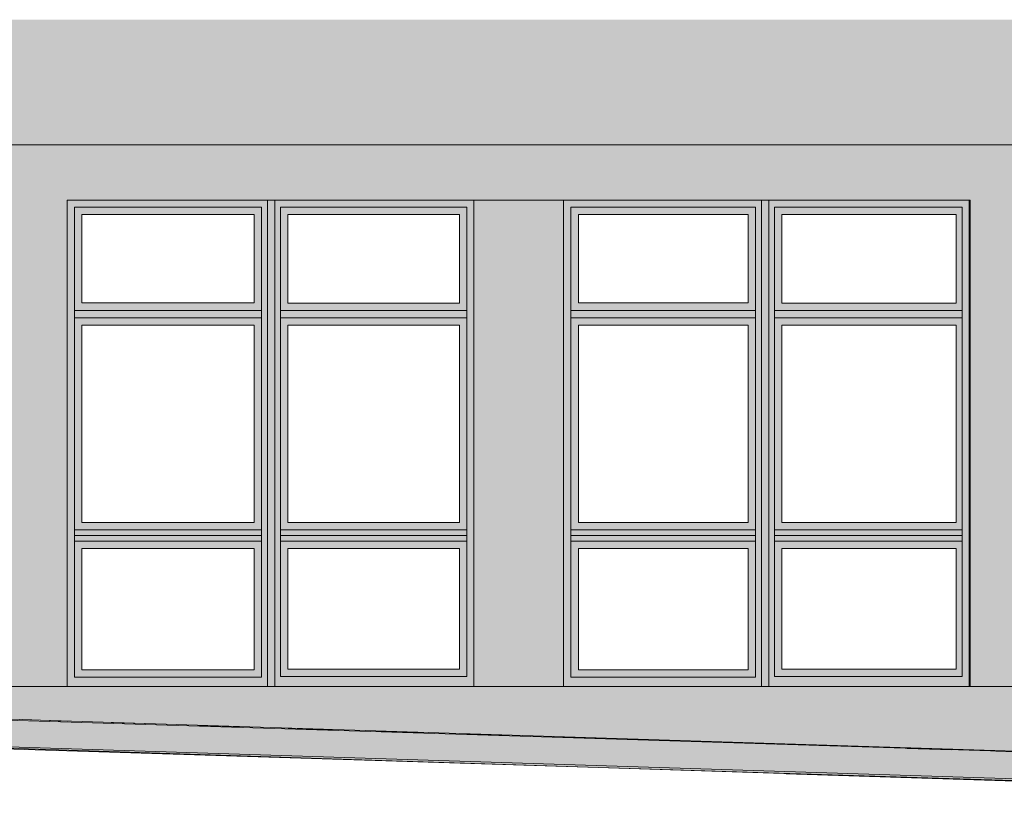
# Model space of a CAD drawing. Header units: millimetres. Extents: x -68772 to 137055, y -73300 to 19650.
# Tile 156 of 212: x 79116 to 84456, y -51170 to -46900. Entities that reach past the tile are written whole.
import ezdxf

# ---------------------------------------------------------------- set-up
doc = ezdxf.new("R2010")
doc.units = ezdxf.units.MM
doc.header["$MEASUREMENT"] = 0
doc.linetypes.add('Przerywana', pattern=[480, 240, -240])
for name, color, linetype, lineweight in [('Floors_Nr_pióra__1', 7, 'Continuous', 18), ('Nowe_0_Nr_pióra__1', 7, 'Continuous', 18), ('Nowe_810-G Ogólne_Nr_pióra__1', 7, 'Continuous', 18), ('Nowe_810-G Ogólne_Nr_pióra__26', 13, 'Continuous', 18), ('Nowe_810-G Ogólne_Nr_pióra__61', 255, 'Continuous', 18), ('Nowe_810-G Ogólne_Nr_pióra__9', 254, 'Continuous', 18), ('Nowe_Walls_Nr_pióra__1', 7, 'Continuous', 18), ('Walls_Nr_pióra__1', 7, 'Continuous', 18)]:
    doc.layers.add(name, color=color, linetype=linetype, lineweight=lineweight)

msp = doc.modelspace()

# ---------------------------------------------------------------- hatches: boundary and pattern name
at = {"layer": 'Nowe_0_Nr_pióra__1', "linetype": 'Continuous', "lineweight": 18}
msp.add_hatch(color=7, dxfattribs=at).paths.add_polyline_path([(67096.9, -50414.7), (72209.1, -50514.7), (73188.6, -50514.7), (89078.2, -51010.5), (89698.5, -51020.3), (89698.5, -51170.3), (88943, -51164), (73143.4, -50669), (72209.1, -50669), (67096.9, -50564.7)])
at = {"layer": 'Nowe_810-G Ogólne_Nr_pióra__1', "linetype": 'Continuous', "lineweight": 18}
h = msp.add_hatch(dxfattribs=at)
h.set_pattern_fill('CEGŁA___WIĄZANIE_POSPOLITE', style=0, pattern_type=2)
h.set_pattern_definition([(0, (0, 0), (0, 67), []), (90, (0, 0), (-201, 0), [67, -67]), (90, (100.5, 67), (-201, 0), [67, -201, 67, -67]), (90, (50.25, 201), (-100.5, 0), [67, -335])])
h.paths.add_polyline_path([(78652.9, -50679.6), (89028.2, -51015.8), (89028.2, -50514.7), (79372.8, -50514.7), (79018.6, -50514.7), (78020.8, -50514.7), (77681.4, -50514.7), (76181.4, -50514.7), (73981.4, -50514.7), (73349.7, -50514.7), (74520.8, -50549.9)])
at = {"layer": 'Nowe_810-G Ogólne_Nr_pióra__26', "linetype": 'Continuous', "lineweight": 0}
h = msp.add_hatch(color=25, dxfattribs=at)
h.paths.add_polyline_path([(79372.8, -47877.7), (81578.9, -47877.7), (81578.9, -50514.7), (79372.8, -50514.7)])
h.paths.add_polyline_path([(79453.6, -47957), (80386.8, -47957), (80386.8, -48435.7), (79453.6, -48435.7)], flags=0)
h.paths.add_polyline_path([(80569.5, -47957), (81501.3, -47957), (81501.3, -48436.5), (80569.5, -48436.5)], flags=0)
h.paths.add_polyline_path([(79452.8, -48555.8), (80387.6, -48555.8), (80387.6, -49626.4), (79452.8, -49626.4)], flags=0)
h.paths.add_polyline_path([(80569.5, -48555.8), (81501.3, -48555.8), (81501.3, -49626.4), (80569.5, -49626.4)], flags=0)
h.paths.add_polyline_path([(79452.8, -49767.6), (80387.6, -49767.6), (80387.6, -50424.8), (79452.8, -50424.8)], flags=0)
h.paths.add_polyline_path([(80569.5, -49767.6), (81501.3, -49767.6), (81501.3, -50421.5), (80569.5, -50421.5)], flags=0)
h = msp.add_hatch(color=25, dxfattribs=at)
h.paths.add_polyline_path([(82065.9, -47877.7), (84272, -47877.7), (84272, -50514.7), (82065.9, -50514.7)])
h.paths.add_polyline_path([(82146.7, -47957), (83066.9, -47957), (83066.9, -48435.7), (82146.7, -48435.7)], flags=0)
h.paths.add_polyline_path([(83249.5, -47957), (84194.4, -47957), (84194.4, -48436.5), (83249.5, -48436.5)], flags=0)
h.paths.add_polyline_path([(82145.9, -48555.8), (83067.7, -48555.8), (83067.7, -49626.4), (82145.9, -49626.4)], flags=0)
h.paths.add_polyline_path([(83249.5, -48555.8), (84194.4, -48555.8), (84194.4, -49626.4), (83249.5, -49626.4)], flags=0)
h.paths.add_polyline_path([(82145.9, -49767.6), (83067.7, -49767.6), (83067.7, -50424.8), (82145.9, -50424.8)], flags=0)
h.paths.add_polyline_path([(83249.5, -49767.6), (84194.4, -49767.6), (84194.4, -50421.5), (83249.5, -50421.5)], flags=0)
at = {"layer": 'Nowe_810-G Ogólne_Nr_pióra__61', "linetype": 'Continuous', "lineweight": 18}
h = msp.add_hatch(color=255, dxfattribs=at)
h.paths.add_polyline_path([(72209.1, -47877.7), (72209.1, -47577.7), (88478.2, -47577.7), (88478.2, -47877.7), (88478.2, -50514.7), (84265.9, -50514.7), (84265.9, -47877.7), (82065.9, -47877.7), (82065.9, -50514.7), (81578.9, -50514.7), (81578.9, -47877.7), (79372.8, -47877.7), (79372.8, -50514.7), (79018.6, -50514.7), (79018.6, -47877.7), (78020.8, -47877.7), (78020.8, -50514.7), (77681.4, -50514.7), (77681.4, -47877.7), (76481.4, -47877.7), (76481.4, -50514.7), (76181.4, -50514.7), (76181.4, -47877.7), (73981.4, -47877.7), (73981.4, -50514.7), (73349.7, -50514.7), (73159.1, -50514.7), (73159.1, -49915.5), (73159.1, -47877.7)])
h.paths.add_polyline_path([(86755.3, -48519.5), (86755.3, -47877.7), (84551.9, -47877.7), (84551.9, -48519.5)], flags=0)
at = {"layer": 'Nowe_810-G Ogólne_Nr_pióra__9', "linetype": 'Continuous', "lineweight": 18}
msp.add_hatch(color=254, dxfattribs=at).paths.add_polyline_path([(89078.2, -46900.2), (73117.9, -46900.2), (73125.6, -47577.7), (73981.4, -47577.7), (88478.2, -47577.7), (88478.2, -50998), (88640.5, -51003.1), (88648.9, -50508.3), (89078.2, -50515.6)])

# ---------------------------------------------------------------- linework, layer by layer
at = {"layer": 'Floors_Nr_pióra__1', "color": 7, "linetype": 'Continuous', "lineweight": 18}
for p, q in [((89205.6, -51014.7), (78652.9, -50679.6)), ((78652.9, -50829.6), (89205.6, -51164.7)), ((88966.6, -51164.7), (83274, -50989.5))]:
    msp.add_line(p, q, dxfattribs=at)
at = {"layer": 'Nowe_0_Nr_pióra__1', "color": 7, "linetype": 'Continuous', "lineweight": 18, "flags": 128}
msp.add_lwpolyline([(67096.9, -50414.7), (72209.1, -50514.7), (73188.6, -50514.7), (89078.2, -51010.5), (89698.5, -51020.3), (89698.5, -51170.3), (88943, -51164), (73143.4, -50669), (72209.1, -50669), (67096.9, -50564.7)], close=True, dxfattribs=at)
at = {"layer": 'Nowe_810-G Ogólne_Nr_pióra__1', "color": 7, "linetype": 'Continuous', "lineweight": 18, "flags": 128}
for points in [[(72209.1, -47577.7), (88478.2, -47577.7)], [(88478.2, -50514.7), (84265.9, -50514.7), (84265.9, -47877.7), (82065.9, -47877.7), (82065.9, -50514.7), (81578.9, -50514.7), (81578.9, -47877.7), (79372.8, -47877.7), (79372.8, -50514.7), (79018.6, -50514.7)]]:
    msp.add_lwpolyline(points, dxfattribs=at)
for points in [[(79372.8, -47877.7), (81578.9, -47877.7), (81578.9, -50514.7), (79372.8, -50514.7)], [(82065.9, -47877.7), (84272, -47877.7), (84272, -50514.7), (82065.9, -50514.7)], [(79453.6, -47957), (80386.8, -47957), (80386.8, -48435.7), (79453.6, -48435.7)], [(80569.5, -47957), (81501.3, -47957), (81501.3, -48436.5), (80569.5, -48436.5)], [(82146.7, -47957), (83066.9, -47957), (83066.9, -48435.7), (82146.7, -48435.7)], [(83249.5, -47957), (84194.4, -47957), (84194.4, -48436.5), (83249.5, -48436.5)], [(79452.8, -48555.8), (80387.6, -48555.8), (80387.6, -49626.4), (79452.8, -49626.4)], [(80569.5, -48555.8), (81501.3, -48555.8), (81501.3, -49626.4), (80569.5, -49626.4)], [(82145.9, -48555.8), (83067.7, -48555.8), (83067.7, -49626.4), (82145.9, -49626.4)], [(83249.5, -48555.8), (84194.4, -48555.8), (84194.4, -49626.4), (83249.5, -49626.4)], [(79452.8, -49767.6), (80387.6, -49767.6), (80387.6, -50424.8), (79452.8, -50424.8)], [(80569.5, -49767.6), (81501.3, -49767.6), (81501.3, -50421.5), (80569.5, -50421.5)], [(82145.9, -49767.6), (83067.7, -49767.6), (83067.7, -50424.8), (82145.9, -50424.8)], [(83249.5, -49767.6), (84194.4, -49767.6), (84194.4, -50421.5), (83249.5, -50421.5)]]:
    msp.add_lwpolyline(points, close=True, dxfattribs=at)
at = {"layer": 'Nowe_810-G Ogólne_Nr_pióra__1', "color": 7, "linetype": 'Przerywana', "lineweight": 18, "flags": 128}
msp.add_lwpolyline([(78652.9, -50679.6), (89028.2, -51015.8), (89028.2, -50514.7), (79372.8, -50514.7), (79018.6, -50514.7), (78020.8, -50514.7), (77681.4, -50514.7), (76181.4, -50514.7), (73981.4, -50514.7), (73349.7, -50514.7), (74520.8, -50549.9)], close=True, dxfattribs=at)
at = {"layer": 'Nowe_Walls_Nr_pióra__1', "color": 7, "linetype": 'Continuous', "lineweight": 18}
for p, q in [((79372.8, -47877.7), (81578.9, -47877.7)), ((79372.8, -50514.7), (79372.8, -47877.7)), ((80459.5, -47877.7), (80459.5, -50514.7)), ((80499.5, -50514.7), (80499.5, -47877.7)), ((80750.6, -47877.7), (83043.7, -47877.7)), ((81578.9, -47877.7), (81578.9, -50514.7)), ((82065.9, -47877.7), (84265.9, -47877.7)), ((82065.9, -50514.7), (82065.9, -47877.7)), ((83139.5, -47877.7), (83139.5, -50514.7)), ((83179.5, -50514.7), (83179.5, -47877.7)), ((84265.9, -47877.7), (84265.9, -50514.7)), ((80427.6, -47916.2), (79412.8, -47916.2)), ((79412.8, -47916.2), (79412.8, -50464.8)), ((80427.6, -50464.8), (80427.6, -47916.2)), ((80529.5, -50461.5), (80529.5, -47917)), ((80529.5, -47917), (81541.3, -47917)), ((81541.3, -47917), (81541.3, -50461.5)), ((83107.7, -47916.2), (82105.9, -47916.2)), ((82105.9, -47916.2), (82105.9, -50464.8)), ((83107.7, -50464.8), (83107.7, -47916.2)), ((83209.5, -50461.5), (83209.5, -47917)), ((83209.5, -47917), (84228.2, -47917)), ((84228.2, -47917), (84228.2, -50461.5)), ((80427.6, -48476.5), (79412.8, -48476.5)), ((81541.3, -48476.5), (80529.5, -48476.5)), ((83107.7, -48476.5), (82105.9, -48476.5)), ((84228.2, -48476.5), (83209.5, -48476.5)), ((79412.8, -48515.8), (80427.6, -48515.8)), ((80529.5, -48515.8), (81541.3, -48515.8)), ((82105.9, -48515.8), (83107.7, -48515.8)), ((83209.5, -48515.8), (84228.2, -48515.8)), ((80427.6, -49666.4), (79412.8, -49666.4)), ((81541.3, -49666.4), (80529.5, -49666.4)), ((83107.7, -49666.4), (82105.9, -49666.4)), ((84228.2, -49666.4), (83209.5, -49666.4)), ((79412.8, -49697), (80427.6, -49697)), ((80529.5, -49697), (81541.3, -49697)), ((82105.9, -49697), (83107.7, -49697)), ((83209.5, -49697), (84228.2, -49697)), ((79412.8, -49727.6), (80427.6, -49727.6)), ((80529.5, -49727.6), (81541.3, -49727.6)), ((82105.9, -49727.6), (83107.7, -49727.6)), ((83209.5, -49727.6), (84228.2, -49727.6)), ((79412.8, -50464.8), (80427.6, -50464.8)), ((81541.3, -50461.5), (80529.5, -50461.5)), ((82105.9, -50464.8), (83107.7, -50464.8)), ((84228.2, -50461.5), (83209.5, -50461.5)), ((88478.2, -50514.7), (72209.1, -50514.7)), ((88478.2, -50514.7), (79372.8, -50514.7)), ((84265.9, -50514.7), (82065.9, -50514.7))]:
    msp.add_line(p, q, dxfattribs=at)
at = {"layer": 'Walls_Nr_pióra__1', "color": 7, "linetype": 'Continuous', "lineweight": 18}
for p, q in [((79372.8, -50514.7), (79372.8, -47877.7)), ((81578.9, -47877.7), (81578.9, -50514.7)), ((82065.9, -50514.7), (82065.9, -47877.7)), ((84265.9, -47877.7), (84265.9, -50514.7)), ((81191, -50919.4), (78926, -50844.8)), ((81191.4, -50919.4), (81191.1, -50921)), ((83316.4, -50989.5), (81191.4, -50919.4))]:
    msp.add_line(p, q, dxfattribs=at)

doc.saveas('drawing.dxf')
